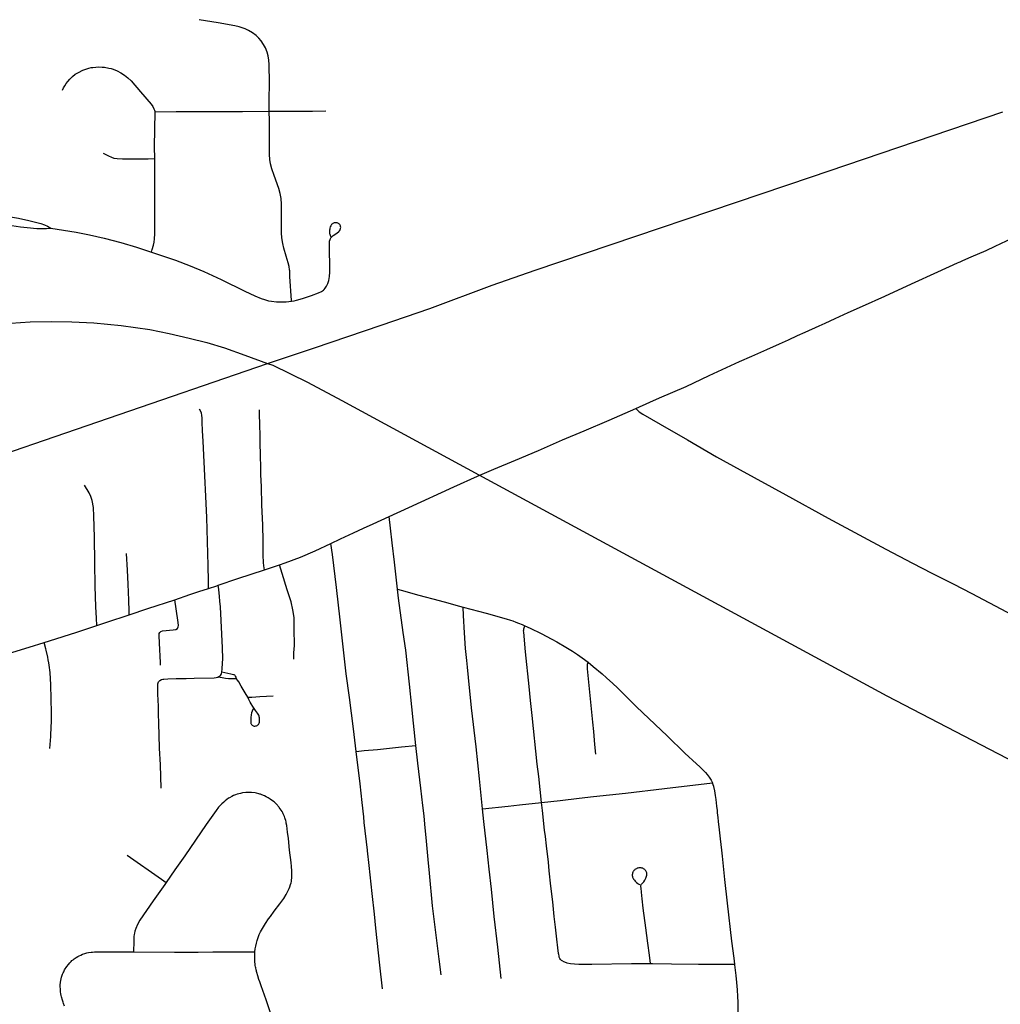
# Model space of a CAD drawing. Header units: feet. Extents: x 2113747 to 2516209, y 960708 to 1356798.
# Tile 30 of 92: x 2286758 to 2291837, y 1152157 to 1157256. Entities that reach past the tile are written whole.
import ezdxf

# ---------------------------------------------------------------- set-up
doc = ezdxf.new("R2010")
doc.units = ezdxf.units.FT
doc.header["$LTSCALE"] = 20
doc.header["$MEASUREMENT"] = 0
doc.linetypes.add('rr2', pattern=[0])
for name, color, linetype in [('GM_X_City_Street', 251, 'Continuous'), ('GM_X_County_Road', 3, 'Continuous'), ('GM_X_Rail_Line', 251, 'rr2'), ('GM_X_Township_Road', 4, 'Continuous'), ('GM_X_Township_Subdivision', 4, 'Continuous')]:
    doc.layers.add(name, color=color, linetype=linetype)

msp = doc.modelspace()

# ---------------------------------------------------------------- linework, layer by layer
at = {"layer": 'GM_X_City_Street', "flags": 128}
for points in [[(2288050.6, 1156782.3), (2288050.2, 1156804.1), (2288051, 1156840.1), (2288051.2, 1156928.7), (2288050, 1157023.9), (2288048.6, 1157046.8), (2288044.9, 1157069.5), (2288039.6, 1157088.4), (2288031, 1157109.7), (2288021.7, 1157127.1), (2288008.9, 1157146.1), (2287996.2, 1157161.2), (2287982, 1157174.8), (2287963.7, 1157188.6), (2287943.9, 1157200.3), (2287926.1, 1157208.7), (2287894.8, 1157218.6), (2287872.5, 1157223.8), (2287785.4, 1157240.1), (2287688.2, 1157256.2)], [(2286979.8, 1156891.2), (2286985.4, 1156902.7), (2286991.6, 1156913.9), (2286998.4, 1156925.3), (2287006.9, 1156936.4), (2287017.3, 1156947.9), (2287031, 1156961.6), (2287046, 1156973.3), (2287062.2, 1156983.3), (2287085.6, 1156994.2), (2287095.2, 1156998.3), (2287106.5, 1157002.2), (2287115.5, 1157005), (2287128.1, 1157007.9), (2287136.5, 1157009.4), (2287151.9, 1157010.9), (2287168.1, 1157011.6), (2287184.5, 1157010.9), (2287198.1, 1157009.8), (2287220.2, 1157005.8), (2287231.4, 1157002.7), (2287241.8, 1156999.8), (2287262.6, 1156991.6), (2287282.5, 1156981.2), (2287301.4, 1156969), (2287318.8, 1156955), (2287334.9, 1156939.3), (2287384.5, 1156883), (2287439.2, 1156818.7), (2287447.8, 1156805.9), (2287453.5, 1156795.3), (2287457, 1156787.5), (2287458.3, 1156783.4), (2287459, 1156778.9)], [(2287457.3, 1156536.8), (2287456.9, 1156598.1), (2287459, 1156778.9)], [(2287459, 1156778.9), (2287568.1, 1156780.4), (2287719.1, 1156781.2), (2287820.9, 1156780.9), (2287912.8, 1156781.5), (2288050.6, 1156782.3)], [(2288050.6, 1156782.3), (2288178.8, 1156783.1), (2288274, 1156783.4), (2288344.4, 1156784)], [(2288165.1, 1155798.3), (2288165.1, 1155801.8), (2288158, 1155925.6), (2288157.1, 1155955.2), (2288156.1, 1155961.6), (2288153.8, 1155977.8), (2288149.3, 1155997), (2288138.6, 1156031.4), (2288126.2, 1156072.3), (2288120.5, 1156097.9), (2288116.6, 1156127.1), (2288114.8, 1156153.3), (2288114.8, 1156235.4), (2288113.8, 1156301), (2288111.6, 1156330.5), (2288107.1, 1156356.3), (2288100, 1156381.5), (2288075.7, 1156449.6), (2288064, 1156483.7), (2288057.3, 1156509.1), (2288053.5, 1156531.7), (2288051.6, 1156557.9), (2288052, 1156620.3), (2288052, 1156685.9), (2288051.3, 1156731.8), (2288050.6, 1156782.3)], [(2287190.8, 1156565.9), (2287217.6, 1156551), (2287233.2, 1156543.7), (2287246.3, 1156539.6), (2287263.1, 1156536.7), (2287289.8, 1156535.4), (2287423.7, 1156536.5), (2287457.3, 1156536.8)], [(2287441.3, 1156052.5), (2287444.9, 1156066.3), (2287450.8, 1156088.6), (2287454, 1156104.3), (2287456.1, 1156121.8), (2287457.8, 1156148), (2287458.1, 1156190.7), (2287457.5, 1156358.2), (2287457.5, 1156489.7), (2287457.3, 1156536.8)], [(2286700.6, 1156237.7), (2286751.5, 1156228.4), (2286806.2, 1156216.5), (2286866.7, 1156200.7), (2286886.9, 1156193.5), (2286901.6, 1156187.3), (2286918.9, 1156177.5)], [(2286694.6, 1156193.9), (2286762.7, 1156183.6), (2286796.6, 1156179.3), (2286847.6, 1156175.4), (2286866.9, 1156174.4), (2286882.9, 1156174.8), (2286897.2, 1156175.7), (2286918.9, 1156177.5)], [(2286918.9, 1156177.5), (2287051.2, 1156155.1), (2287118.8, 1156142), (2287195.5, 1156124.2), (2287281.3, 1156102.4), (2287363, 1156078), (2287441.3, 1156052.5)], [(2288165.1, 1155798.3), (2288179.3, 1155801), (2288191.8, 1155804.2), (2288223.2, 1155812.5), (2288269, 1155827.3), (2288305.8, 1155841.1), (2288320.4, 1155848.3), (2288331.1, 1155855.9), (2288335.9, 1155859.8), (2288340.1, 1155865.2), (2288347.5, 1155876), (2288351.2, 1155882.9), (2288354.4, 1155890.8), (2288359.2, 1155906.5), (2288362.8, 1155925.8), (2288364.9, 1155948.6), (2288365.2, 1155994.4), (2288362.7, 1156050), (2288362.3, 1156092.6), (2288363.4, 1156109), (2288365.8, 1156118.5), (2288368, 1156123.1), (2288370.2, 1156127.1), (2288372.2, 1156129.8), (2288374.3, 1156132.1), (2288381.6, 1156138.6), (2288400.8, 1156151.4), (2288411.1, 1156159.5), (2288414.7, 1156163.7), (2288417.1, 1156167.2), (2288418.7, 1156170.2), (2288419.7, 1156173.1), (2288420.3, 1156176), (2288420.8, 1156179.6), (2288420.1, 1156186.1), (2288419.1, 1156189.5), (2288417.8, 1156192.1), (2288415.9, 1156195.1), (2288414, 1156197.3), (2288411.2, 1156199.6), (2288408.7, 1156201.1), (2288405.7, 1156202.5), (2288402.6, 1156203.5), (2288397.3, 1156204.2), (2288392.8, 1156204.5), (2288389.4, 1156204.2), (2288386.3, 1156203.6), (2288383.1, 1156202.4), (2288380.3, 1156201.2), (2288377.6, 1156199.5), (2288375, 1156197.5), (2288372.7, 1156195.1), (2288370.8, 1156192.6), (2288368.8, 1156188.9), (2288366.6, 1156183.7), (2288364.9, 1156176.8), (2288363.8, 1156170.9), (2288363.4, 1156165.5), (2288362.8, 1156158.7), (2288362.8, 1156153), (2288363.5, 1156148.5), (2288364.3, 1156145.4), (2288366.4, 1156139.6), (2288369.8, 1156132.2)], [(2287441.3, 1156052.5), (2287487.8, 1156037.4), (2287565.2, 1156010.1), (2287641.8, 1155980.9), (2287711.3, 1155951.7), (2287801, 1155911.1), (2287924.9, 1155850.6), (2287975.7, 1155826.7), (2288009.5, 1155812.9), (2288025.2, 1155807.2), (2288047.1, 1155800.7), (2288062.5, 1155798.3), (2288087.5, 1155795.7), (2288111, 1155795), (2288138.4, 1155795.9), (2288165.1, 1155798.3)], [(2287736.6, 1154311.3), (2287735.2, 1154348.3), (2287734.5, 1154430.1), (2287731.6, 1154554.5), (2287726.9, 1154678.9), (2287723.8, 1154750.9), (2287715.8, 1154930.4), (2287711, 1155000.4), (2287707.5, 1155072.8), (2287705.1, 1155126.8), (2287703.4, 1155171.3), (2287703.4, 1155192.1), (2287701.9, 1155208.8), (2287699.8, 1155218.8), (2287696.6, 1155227.7), (2287690.1, 1155239.1)], [(2288025.3, 1154407.6), (2288023.4, 1154427.2), (2288021.6, 1154445.6), (2288019.9, 1154482.9), (2288019, 1154557.4), (2288016.7, 1154639.4), (2288012.8, 1154744.6), (2288010.1, 1154836.3), (2288007.5, 1154901.2), (2288007.2, 1154910.6), (2288006.5, 1154932.6), (2288005.3, 1155003.8), (2288004.1, 1155062.4), (2288003.4, 1155101.7), (2288001.5, 1155160.5), (2287999.3, 1155212.9), (2288000, 1155236.1)], [(2287158.2, 1154119.2), (2287155.7, 1154156.2), (2287152.2, 1154215.7), (2287149.4, 1154323.3), (2287147.5, 1154444.3), (2287146.3, 1154576.4), (2287142.8, 1154684.9), (2287139.5, 1154730.8), (2287133.6, 1154766.4), (2287127.1, 1154786.8), (2287118, 1154805.9), (2287093.1, 1154845.4)], [(2288103.7, 1154433.6), (2288133.4, 1154443.5), (2288213.2, 1154472.8), (2288288.1, 1154505.6), (2288369.4, 1154543.9)], [(2288369.4, 1154543.9), (2288420.4, 1154567.9)], [(2288465.5, 1153747), (2288449.8, 1153868), (2288433.3, 1154008.1), (2288417.5, 1154148), (2288398.8, 1154315.5), (2288378.4, 1154487.6), (2288369.4, 1154543.9)], [(2287325.9, 1154175.1), (2287325.4, 1154192.6), (2287323.8, 1154250.4), (2287320.7, 1154333.5), (2287316.8, 1154406.2), (2287310.5, 1154492.3)], [(2288025.3, 1154407.6), (2288103.7, 1154433.6)], [(2288178.4, 1153944.7), (2288177.1, 1153954.5), (2288177.7, 1153977.3), (2288181, 1154015.7), (2288181.8, 1154044.4), (2288180.4, 1154073.3), (2288180.3, 1154106), (2288180.4, 1154122.2), (2288180.1, 1154144.9), (2288179.1, 1154161.2), (2288172.8, 1154200.7), (2288163.7, 1154240.9), (2288144, 1154303.6), (2288117.7, 1154388.3), (2288103.7, 1154433.6)], [(2287785.3, 1154327.4), (2287887.5, 1154362), (2288025.3, 1154407.6)], [(2287736.6, 1154311.3), (2287778.8, 1154325.2), (2287785.3, 1154327.4)], [(2287805, 1153877.2), (2287806.8, 1153895.3), (2287808.5, 1153924.1), (2287809.6, 1153947), (2287808.1, 1154003.7), (2287797.8, 1154215.6), (2287795.5, 1154244.9), (2287792.9, 1154268.9), (2287788.7, 1154305.6), (2287785.3, 1154327.4)], [(2287561, 1154252.3), (2287639.5, 1154279.3), (2287685.6, 1154294.5), (2287736.6, 1154311.3)], [(2287325.9, 1154175.1), (2287421, 1154206.6), (2287561, 1154252.3)], [(2287487.3, 1153913.9), (2287486.6, 1153927), (2287483, 1154028.3), (2287479.9, 1154067.5), (2287480.9, 1154077.2), (2287484, 1154082.9), (2287488.7, 1154087.4), (2287497.9, 1154090.8), (2287553.4, 1154096.2), (2287566.4, 1154098.8), (2287574.6, 1154103.8), (2287579.5, 1154111.8), (2287580.6, 1154118.3), (2287579.6, 1154134.8), (2287568.1, 1154206.1), (2287561, 1154252.3)], [(2287158.2, 1154119.2), (2287209.2, 1154136.5), (2287325.9, 1154175.1)], [(2286885.6, 1154031.6), (2286913, 1154040.2), (2287053.8, 1154084.1), (2287158.2, 1154119.2)], [(2286075.7, 1153783), (2286169.8, 1153812.2), (2286279.8, 1153845.3), (2286427.5, 1153889.6), (2286549.7, 1153927), (2286678.1, 1153967), (2286806.6, 1154006.8), (2286885.6, 1154031.6)], [(2286914.5, 1153482.8), (2286918.9, 1153545.1), (2286920.6, 1153597.7), (2286922.3, 1153617.2), (2286922.7, 1153666.5), (2286918.6, 1153811.1), (2286915.5, 1153875.9), (2286910.7, 1153914.4), (2286908.6, 1153926.4), (2286905.9, 1153941.6), (2286903.2, 1153955.8), (2286895.1, 1153991.6), (2286893.6, 1153998), (2286885.6, 1154031.6)], [(2287784.3, 1153851.5), (2287789.8, 1153854.4), (2287793.8, 1153857.2), (2287798, 1153860.7), (2287801.7, 1153865.8), (2287803.7, 1153871), (2287805, 1153877.2)], [(2287881.3, 1153842.7), (2287878.6, 1153851), (2287875.9, 1153856.6), (2287874.8, 1153858.6), (2287872.5, 1153861.3), (2287869.4, 1153863.3), (2287866, 1153864.4), (2287851.8, 1153867.5), (2287805, 1153877.2)], [(2287491.4, 1153277.4), (2287489.3, 1153336.8), (2287487, 1153398.1), (2287482.6, 1153483.2), (2287480.1, 1153552), (2287478.7, 1153610.9), (2287477.7, 1153663), (2287477, 1153702), (2287474.4, 1153764.1), (2287473.1, 1153791.8), (2287473.6, 1153806.8), (2287474, 1153816.2), (2287475, 1153821.6), (2287477.7, 1153827.6), (2287483.7, 1153834.9)], [(2287483.7, 1153834.9), (2287492.4, 1153838.8), (2287499.5, 1153840.5), (2287505, 1153841.5), (2287525, 1153843.3), (2287567.7, 1153844.3), (2287620, 1153845.3), (2287661.4, 1153845.9), (2287764.5, 1153848.4), (2287775.3, 1153849.5), (2287784.3, 1153851.5)], [(2287881.3, 1153842.7), (2287853.5, 1153842.1), (2287839.2, 1153842.9), (2287823.3, 1153845), (2287807.2, 1153847.5), (2287784.3, 1153851.5)], [(2287938.9, 1153747.5), (2287925.1, 1153771.2), (2287905.5, 1153805.4), (2287892.6, 1153826.6), (2287885.9, 1153836.5), (2287881.3, 1153842.7)], [(2287938.9, 1153747.5), (2287960.3, 1153748.8), (2288001, 1153751.2), (2288071.7, 1153754.3)], [(2287967.5, 1153687.2), (2287961.7, 1153675.3), (2287959, 1153666.4), (2287957.3, 1153657), (2287955.7, 1153643.4), (2287954.7, 1153629.2), (2287954.4, 1153621.8), (2287954.7, 1153617.6), (2287956, 1153612.4), (2287957.4, 1153609.3), (2287959.4, 1153606), (2287961.8, 1153603.5), (2287964.8, 1153601.3), (2287967.9, 1153599.7), (2287972.4, 1153598.6), (2287975.9, 1153598.3), (2287981, 1153598.8), (2287984.6, 1153599.7), (2287988.6, 1153601.5), (2287992, 1153603.9), (2287994.4, 1153606.5), (2287996.3, 1153609.3), (2287998.1, 1153613.8), (2287999.4, 1153618), (2288000.2, 1153625.4), (2288000.5, 1153630.7), (2287999.9, 1153640.7), (2287999.1, 1153645.5), (2287997.9, 1153650.2), (2287995.9, 1153655.3), (2287993.1, 1153660), (2287989.1, 1153665.4), (2287979.2, 1153678.5), (2287964.8, 1153700.1), (2287957, 1153712.7), (2287951.3, 1153722.6), (2287944.5, 1153736.4), (2287938.9, 1153747.5)], [(2288486.5, 1153584.7), (2288465.5, 1153747)], [(2287976.8, 1152429.4), (2287978.4, 1152444), (2287980.7, 1152459), (2287983.8, 1152474.4), (2287987.2, 1152487.5), (2287992.8, 1152503.7), (2287998.7, 1152519.1), (2288005.4, 1152532.9), (2288015, 1152550.4), (2288030.9, 1152575.1), (2288047.3, 1152599.4), (2288056.6, 1152612.7), (2288076.4, 1152640), (2288105.8, 1152677.8), (2288125.4, 1152705.7), (2288138.2, 1152726.5), (2288146.9, 1152742.5), (2288153.7, 1152756.7), (2288157.4, 1152765.8), (2288161.3, 1152777.3), (2288163.4, 1152785.9), (2288165.1, 1152794.2), (2288166.2, 1152800.8), (2288167.3, 1152811.8), (2288167.9, 1152822.1), (2288168.1, 1152836.1), (2288167.7, 1152848.3), (2288165.8, 1152871.6), (2288163.8, 1152891.1), (2288156.1, 1152955.6), (2288149.7, 1153015.6), (2288145.7, 1153048), (2288143.5, 1153065.8), (2288141, 1153082.9), (2288139.1, 1153094.7), (2288137.5, 1153102.9), (2288135.9, 1153109.8), (2288133.8, 1153117.8), (2288131.9, 1153123.9), (2288129.3, 1153130.8), (2288127, 1153136.4), (2288123.2, 1153144.4), (2288120.5, 1153149.5), (2288116.9, 1153155.9), (2288113.2, 1153162), (2288107, 1153170.5), (2288102.6, 1153176.5), (2288099.8, 1153180), (2288095.6, 1153185.2), (2288093.1, 1153188), (2288087.8, 1153193.8), (2288081.7, 1153200), (2288075.8, 1153205.1), (2288067.6, 1153211.5), (2288056.1, 1153219.7), (2288045.2, 1153226.6), (2288034.8, 1153232.3), (2288026.8, 1153236.6), (2288021.4, 1153239), (2288017.1, 1153240.8), (2288012.4, 1153242.6), (2288008.5, 1153244), (2288005.5, 1153245), (2288002.5, 1153245.9), (2287996.6, 1153247.8), (2287984.5, 1153250.6), (2287977.1, 1153251.8), (2287958.7, 1153253.9), (2287940.3, 1153254.1), (2287929.2, 1153253.5), (2287912.6, 1153251.7), (2287901.4, 1153249.8), (2287893.2, 1153247.9), (2287884.7, 1153245.4), (2287876.3, 1153242.4), (2287865.7, 1153238.2), (2287857, 1153234.3), (2287844.8, 1153227.4), (2287839.9, 1153224.3), (2287831.3, 1153218), (2287822.9, 1153211.4), (2287814.7, 1153204.6), (2287805.2, 1153196), (2287795.2, 1153185.8), (2287788.2, 1153177.5), (2287776.3, 1153161.9), (2287724.5, 1153087.9), (2287613, 1152926.1), (2287562, 1152853.8), (2287516.5, 1152788.5)], [(2287314, 1152929.5), (2287492.6, 1152805.1), (2287516.5, 1152788.5)], [(2287516.5, 1152788.5), (2287509.6, 1152778.5), (2287448.8, 1152692.7), (2287380.4, 1152593.2), (2287367.7, 1152571), (2287359.2, 1152550.3), (2287354.8, 1152535.4), (2287352.5, 1152526.2), (2287351, 1152518.4), (2287349.8, 1152509), (2287349.2, 1152503), (2287348.9, 1152497.6), (2287348.5, 1152484.1), (2287347.3, 1152428.4)], [(2286989.8, 1152147.4), (2286985, 1152161.5), (2286982.8, 1152168.5), (2286979.4, 1152179), (2286974.7, 1152195.7), (2286973.2, 1152202.3), (2286971.4, 1152212.2), (2286969.9, 1152222), (2286968.6, 1152237), (2286968.2, 1152247.8), (2286968.4, 1152257.4), (2286969.7, 1152271.9), (2286971.1, 1152280.9), (2286974.9, 1152297.5), (2286978.3, 1152308), (2286980.4, 1152313.2), (2286983.4, 1152320.5), (2286985.9, 1152326.3), (2286990.7, 1152336.1), (2287001.4, 1152352.8), (2287010.4, 1152363.9), (2287017.4, 1152372.1), (2287023.9, 1152378.9), (2287028.9, 1152383.5), (2287034.2, 1152387.9), (2287040.7, 1152392.8), (2287050.3, 1152399.5), (2287059, 1152404.7), (2287066.3, 1152408.6), (2287074.9, 1152412.7), (2287083.5, 1152416.6), (2287095.9, 1152420.7), (2287106.1, 1152423.3), (2287114.8, 1152425.2), (2287127.8, 1152426.9), (2287134.7, 1152427.6), (2287145.4, 1152428.4), (2287154.4, 1152428.8), (2287173.9, 1152429.1), (2287215.3, 1152429.2), (2287347.3, 1152428.4)], [(2287347.3, 1152428.4), (2287560.6, 1152427.9), (2287682.1, 1152428), (2287757.7, 1152428.8), (2287836.3, 1152428.8), (2287958.4, 1152429.3), (2287976.8, 1152429.4)], [(2288090, 1152017.2), (2288034.2, 1152179.9), (2288008.6, 1152252.6), (2288001.5, 1152273.6), (2287997.2, 1152286.7), (2287991.4, 1152305.4), (2287986.3, 1152322.8), (2287985, 1152327.3), (2287983.9, 1152331.6), (2287983, 1152335.6), (2287980.8, 1152345.9), (2287979.7, 1152351.2), (2287978.4, 1152359.1), (2287977.5, 1152365.2), (2287976.3, 1152378.2), (2287975.5, 1152394.4), (2287975.7, 1152405), (2287976, 1152419.1), (2287976.8, 1152429.4)]]:
    msp.add_lwpolyline(points, dxfattribs=at)
at = {"layer": 'GM_X_County_Road', "flags": 128}
for points in [[(2289950, 1155242.5), (2290021.9, 1155275.5), (2290072.5, 1155297.7), (2290141.6, 1155327.8), (2290210.7, 1155357.6), (2290329.3, 1155413.1), (2290487, 1155485.5), (2290549.8, 1155513.3), (2290627.3, 1155547.9), (2290693.5, 1155577.9), (2290739.4, 1155598.9), (2290786.9, 1155620.2), (2290826.1, 1155637.4), (2290899.2, 1155671), (2290930.3, 1155685.3), (2290981.7, 1155709.2), (2291048.3, 1155739.3), (2291124.2, 1155773.4), (2291239.8, 1155824.4), (2291376.4, 1155888.5), (2291513.7, 1155951.4), (2291614.6, 1155996.8), (2291623.3, 1156000.6), (2291629, 1156002.9), (2291643.7, 1156009.3), (2291685.5, 1156027.6), (2291763.4, 1156061.2), (2291810.5, 1156083.9), (2291899, 1156125.2)], [(2288671.1, 1154683.4), (2288773.5, 1154730), (2289007.2, 1154837), (2289129.3, 1154892.1), (2289213.8, 1154929.2), (2289325.7, 1154975.2), (2289444.7, 1155025.4), (2289569.8, 1155079.7), (2289681.4, 1155127.1), (2289811.9, 1155183.2), (2289950, 1155242.5)], [(2288420.4, 1154567.9), (2288486.4, 1154598.8), (2288538.5, 1154622.7), (2288588.9, 1154645.8), (2288630.5, 1154664.8), (2288671.1, 1154683.4)]]:
    msp.add_lwpolyline(points, dxfattribs=at)
at = {"layer": 'GM_X_Rail_Line', "flags": 128}
for points in [[(2288042, 1155475.2), (2288285.5, 1155557.6), (2288631.1, 1155674.2), (2288882.6, 1155759.8), (2289205.2, 1155880.7), (2289428.4, 1155959.4), (2290860, 1156442.5), (2291851, 1156779.3)], [(2282792.2, 1150858.9), (2282802.9, 1150911.8), (2282811, 1150962.3), (2282822.1, 1151031.5), (2282833.9, 1151122.2), (2282850.1, 1151365.2), (2282858.2, 1151606.9), (2282872.9, 1152043), (2282887.6, 1152462.8), (2282893.5, 1152574.1), (2282898.7, 1152654.4), (2282906.8, 1152743.5), (2282914.9, 1152796.5), (2282928.2, 1152871.7), (2282942.2, 1152939.5), (2282957.6, 1152998.4), (2282976, 1153062.5), (2282999.6, 1153127.3), (2283023.2, 1153187), (2283051.9, 1153251.1), (2283075.5, 1153303.4), (2283105, 1153355.7), (2283144.7, 1153422.7), (2283188.9, 1153491.2), (2283233.9, 1153553.8), (2283290.6, 1153623.8), (2283339.9, 1153679.8), (2283370.9, 1153711.5), (2283418, 1153758.6), (2283474.7, 1153809.4), (2283530.7, 1153856.6), (2283594.1, 1153905.2), (2283675.9, 1153967.8), (2283747.3, 1154022.3), (2284328.5, 1154457.7), (2284928.1, 1154910.7), (2285206.6, 1155119.2), (2285308.3, 1155188.4), (2285407, 1155254), (2285514.5, 1155317.3), (2285611.7, 1155369.6), (2285723, 1155424.9), (2285823.2, 1155468.3), (2285917.3, 1155505.8), (2286014.7, 1155541.3), (2286111.9, 1155573.7), (2286227.6, 1155604.6), (2286394.1, 1155642.2), (2286511.9, 1155662.8), (2286612.8, 1155674.6), (2286711.6, 1155684.9), (2286812.5, 1155691.6), (2286922.2, 1155693), (2287028.3, 1155692.3), (2287141.8, 1155686.4), (2287283.9, 1155672.4), (2287431.3, 1155651.8), (2287531.4, 1155631.1), (2287636, 1155607.6), (2287726.7, 1155584.7), (2287818, 1155556.7), (2287924.8, 1155519.2), (2288042, 1155475.2)], [(2283275.1, 1153454.9), (2283299.4, 1153492.6), (2283346.7, 1153556.4), (2283389.6, 1153609.2), (2283444, 1153670.8), (2283503.4, 1153730.2), (2283584.2, 1153805), (2283680.5, 1153883.7), (2283754.7, 1153939.2), (2283822.4, 1153987), (2283890, 1154027.7), (2283936.2, 1154054.7), (2283979.7, 1154077.2), (2284053.9, 1154112.4), (2284133.1, 1154145.4), (2284220.5, 1154176.2), (2284314.6, 1154210.3), (2286392.3, 1154909.9), (2288042, 1155475.2)], [(2288042, 1155475.2), (2288068.7, 1155466.7)], [(2288068.7, 1155466.7), (2288248, 1155378.9), (2288426.7, 1155283.6), (2289135.6, 1154899.5)], [(2289135.6, 1154899.5), (2291249.4, 1153755.6), (2293732, 1152464.8), (2295741.1, 1151354.4), (2295965.6, 1151232.7), (2296216.5, 1151115.6), (2296447.6, 1151011.2), (2296697.3, 1150929.1), (2296949.7, 1150841.1), (2297228.5, 1150757.7), (2297477.3, 1150694.8), (2297806, 1150640.1), (2298106.3, 1150612.2), (2298406, 1150602.7), (2298733.2, 1150598.6), (2301536.3, 1150686.7), (2303731.4, 1150765.8), (2303957.2, 1150763.3), (2304151.1, 1150750.6), (2304382.5, 1150716), (2305983.8, 1150468.5), (2310414.3, 1149733.2), (2312076.6, 1149445.9), (2312488.6, 1149379.8), (2312712.3, 1149352.2)]]:
    msp.add_lwpolyline(points, dxfattribs=at)
at = {"layer": 'GM_X_Township_Road', "flags": 128}
for points in [[(2289950, 1155242.5), (2289958.3, 1155233.6), (2289967.1, 1155226.2), (2289985.6, 1155214), (2290075, 1155161), (2290217, 1155080.6), (2290367, 1154992.8), (2290490.1, 1154924.4), (2290726.3, 1154795.3), (2290945.4, 1154675.5)], [(2290945.4, 1154675.5), (2290967.4, 1154663.5), (2291243.4, 1154514.6), (2291382.9, 1154441.1), (2291482.3, 1154390.8), (2291593.6, 1154334.6), (2291689.6, 1154285.2), (2291868.6, 1154190.3), (2292016, 1154112.1), (2292145.1, 1154042.5), (2292297.9, 1153959.9), (2292490.5, 1153857.6), (2292650.2, 1153774.1), (2292765.7, 1153712), (2292814.6, 1153686.6), (2293186, 1153487.9)]]:
    msp.add_lwpolyline(points, dxfattribs=at)
at = {"layer": 'GM_X_Township_Subdivision', "flags": 128}
for points in [[(2288715.5, 1154306.4), (2288698.9, 1154447.1), (2288687.1, 1154548), (2288678.2, 1154622.9), (2288671.1, 1154683.4)], [(2288715.5, 1154306.4), (2288734.7, 1154301.2), (2288825, 1154276.8), (2288930.4, 1154248.6), (2288975.8, 1154235.9), (2289017.3, 1154224.4), (2289054.9, 1154214)], [(2288809.3, 1153497.2), (2288797.9, 1153613.8), (2288789.8, 1153698), (2288777.2, 1153815.5), (2288757.2, 1153991.7), (2288744.2, 1154082.6), (2288720.8, 1154261.1), (2288715.5, 1154306.4)], [(2289054.9, 1154214), (2289173.4, 1154183.1), (2289277, 1154154.1), (2289300.4, 1154146.8), (2289312.2, 1154142.8), (2289328.2, 1154137), (2289341.2, 1154132), (2289360.6, 1154123.8), (2289375, 1154117.4)], [(2289154.6, 1153169.7), (2289138.9, 1153324.9), (2289121.6, 1153491.2), (2289098.7, 1153693.2), (2289082.6, 1153850.1), (2289077, 1153903.2), (2289073.3, 1153938), (2289067.8, 1154000.1), (2289062.4, 1154081.8), (2289056.7, 1154170.5), (2289054.9, 1154214)], [(2289461, 1153202.9), (2289446.1, 1153336.4), (2289438.3, 1153401.7), (2289413.2, 1153653), (2289403.9, 1153730.3), (2289396.3, 1153803.1), (2289378, 1153983.2), (2289368.5, 1154084.1), (2289368.3, 1154090.9), (2289368.5, 1154095.8), (2289369.6, 1154101.2), (2289375, 1154117.4)], [(2289375, 1154117.4), (2289401.3, 1154105.8), (2289458.8, 1154077.6), (2289514.5, 1154048.2), (2289540, 1154034.1), (2289587.2, 1154007.4), (2289621.6, 1153985.9), (2289647, 1153969.5), (2289671.9, 1153951.9), (2289702.3, 1153928.9)], [(2289741.7, 1153453.3), (2289737.3, 1153502.7), (2289731.4, 1153570.7), (2289727.1, 1153618.9), (2289699.2, 1153894.7), (2289698.8, 1153911.3), (2289699.6, 1153919.7), (2289702.3, 1153928.9)], [(2289702.3, 1153928.9), (2289729.1, 1153907.3), (2289774.5, 1153868.8), (2289797.6, 1153848.2), (2289830.6, 1153817.9), (2289853.7, 1153795.8), (2289951.5, 1153699.7)], [(2289951.5, 1153699.7), (2289985.2, 1153666.6), (2290111.7, 1153548.4), (2290203.4, 1153458), (2290263.8, 1153402.6), (2290280, 1153387.4), (2290299.5, 1153368), (2290309.6, 1153357.1), (2290318.2, 1153347), (2290328.9, 1153333.7), (2290339, 1153317.9), (2290346.8, 1153303.5)], [(2288501.2, 1153467.1), (2288486.5, 1153584.7)], [(2288501.2, 1153467.1), (2288543.1, 1153471.2), (2288611.5, 1153477.8), (2288736.4, 1153490), (2288809.3, 1153497.2)], [(2288543.1, 1153098.4), (2288539.8, 1153128), (2288531.8, 1153203.1), (2288521.4, 1153298.5), (2288501.2, 1153467.1)], [(2288852.3, 1153133.7), (2288846, 1153187.4), (2288835.5, 1153276), (2288820, 1153406.4), (2288809.3, 1153497.2)], [(2289461, 1153202.9), (2289557.7, 1153213.6), (2289656.3, 1153225.7), (2289729.9, 1153234), (2289896.6, 1153251.3), (2290097.2, 1153274.5), (2290346.8, 1153303.5)], [(2290410.8, 1152804.6), (2290397.6, 1152924.4), (2290394.1, 1152956.2), (2290387.7, 1153014.7), (2290382.7, 1153060.6), (2290377.9, 1153104.6), (2290375.7, 1153125.1), (2290373.1, 1153148.6), (2290371.5, 1153161.9), (2290369, 1153183.1), (2290366.9, 1153200.2), (2290364.8, 1153217.3), (2290362.1, 1153238.8), (2290358.2, 1153263.5), (2290352.9, 1153285.5), (2290349.9, 1153294.4), (2290346.8, 1153303.5)], [(2289154.6, 1153169.7), (2289288, 1153184.1), (2289346.7, 1153190.3), (2289461, 1153202.9)], [(2289571.3, 1152380), (2289564.8, 1152383.7), (2289559.3, 1152388.9), (2289555.3, 1152395), (2289552.9, 1152401.4), (2289551.4, 1152408), (2289550.6, 1152414.8), (2289549.1, 1152421.1), (2289545.4, 1152450.2), (2289540.2, 1152495.6), (2289533, 1152557.5), (2289526.9, 1152613), (2289518.9, 1152688.2), (2289509.9, 1152769.7), (2289501, 1152847.9), (2289496.6, 1152893.6), (2289486.5, 1152978.2), (2289480.6, 1153026.9), (2289476.9, 1153059.3), (2289465.8, 1153160.3), (2289461, 1153202.9)], [(2289252.5, 1152290.5), (2289234.3, 1152453.1), (2289216.4, 1152612.9), (2289201.3, 1152754.4), (2289190, 1152857.6), (2289179.4, 1152953.9), (2289162, 1153103.3), (2289154.6, 1153169.7)], [(2288941, 1152309.3), (2288930.7, 1152390.6), (2288896.9, 1152666.9), (2288879.8, 1152835.9), (2288873.8, 1152907.8), (2288865.4, 1153002.7), (2288856.3, 1153090.8), (2288852.3, 1153133.7)], [(2288559.3, 1152952.4), (2288559, 1152955.2), (2288543.1, 1153098.4)], [(2288636.5, 1152237.4), (2288623.1, 1152359.4), (2288602.9, 1152552), (2288595.3, 1152624.4), (2288584.3, 1152731.6), (2288567.8, 1152876.3), (2288559.3, 1152952.4)], [(2290025.2, 1152368.6), (2290019.6, 1152411.1), (2290011.5, 1152473.8), (2290001.2, 1152552.9), (2289987.9, 1152656.1), (2289982.6, 1152703.8), (2289978.8, 1152738), (2289976.4, 1152758.7), (2289975.5, 1152767.6), (2289975.5, 1152772.6), (2289976.9, 1152776.6), (2289979.2, 1152780.2), (2289982.5, 1152783.5), (2289987.3, 1152787.8), (2289989.4, 1152789.9), (2289991.5, 1152792.5), (2289996.5, 1152800.2), (2290001.9, 1152811.4), (2290004.8, 1152820.4), (2290006.1, 1152826.7), (2290006.6, 1152830.1), (2290006.6, 1152833.7), (2290006, 1152837.9), (2290004.6, 1152841.4), (2290003, 1152844.9), (2290000.9, 1152848.5), (2289998.5, 1152851.8), (2289995.4, 1152854.9), (2289992.3, 1152857.5), (2289988.8, 1152859.8), (2289985, 1152861.7), (2289981.2, 1152863), (2289976.9, 1152864.1), (2289972.7, 1152864.7), (2289968.4, 1152864.6), (2289964.3, 1152864), (2289960, 1152863.1), (2289956, 1152861.9), (2289952, 1152859.8), (2289948.4, 1152857.5), (2289944.9, 1152854.9), (2289942.1, 1152852.6), (2289939.8, 1152850.5), (2289937.7, 1152847.6), (2289936.2, 1152845.1), (2289934.3, 1152841.1), (2289932.8, 1152837.2), (2289931.8, 1152832.7), (2289931.2, 1152828.3), (2289931.1, 1152824.1), (2289931.3, 1152820), (2289932.4, 1152815.8), (2289933.4, 1152812.4), (2289934.8, 1152809.8), (2289937.8, 1152804.8), (2289941.6, 1152799.8), (2289945.7, 1152794.8), (2289948.9, 1152791.5), (2289952.8, 1152788.4), (2289959.1, 1152783.6), (2289961.9, 1152781.8), (2289964.6, 1152780.2), (2289970.9, 1152777.5)], [(2290462, 1152364.7), (2290458.2, 1152397.2), (2290447, 1152485), (2290423.5, 1152680.5), (2290410.8, 1152804.6)], [(2289571.3, 1152380), (2289592, 1152372.6), (2289611.5, 1152368.7), (2289631.1, 1152366.7), (2289653.7, 1152365.1), (2289676.7, 1152364.7), (2289721, 1152365.5), (2289926.9, 1152369.1), (2290025.2, 1152368.6)], [(2290025.2, 1152368.6), (2290035.1, 1152368.5), (2290133.5, 1152366.3), (2290274.7, 1152365.5), (2290412.3, 1152364.9), (2290462, 1152364.7)], [(2290532, 1151262), (2290512.9, 1151421.5), (2290503.6, 1151496.3), (2290482.5, 1151658.9), (2290458.6, 1151860.9), (2290451.4, 1151948.9), (2290451.9, 1151977.7), (2290455.7, 1152006.2), (2290469.9, 1152066), (2290475.6, 1152094), (2290477.9, 1152109.9), (2290479.2, 1152124.3), (2290479.7, 1152138.7), (2290479.6, 1152153.1), (2290478.9, 1152169.3), (2290477.4, 1152198.1), (2290475.2, 1152232.1), (2290472.3, 1152270.1), (2290468.5, 1152306.4), (2290462.4, 1152361.7), (2290462, 1152364.7)]]:
    msp.add_lwpolyline(points, dxfattribs=at)

doc.saveas('drawing.dxf')
